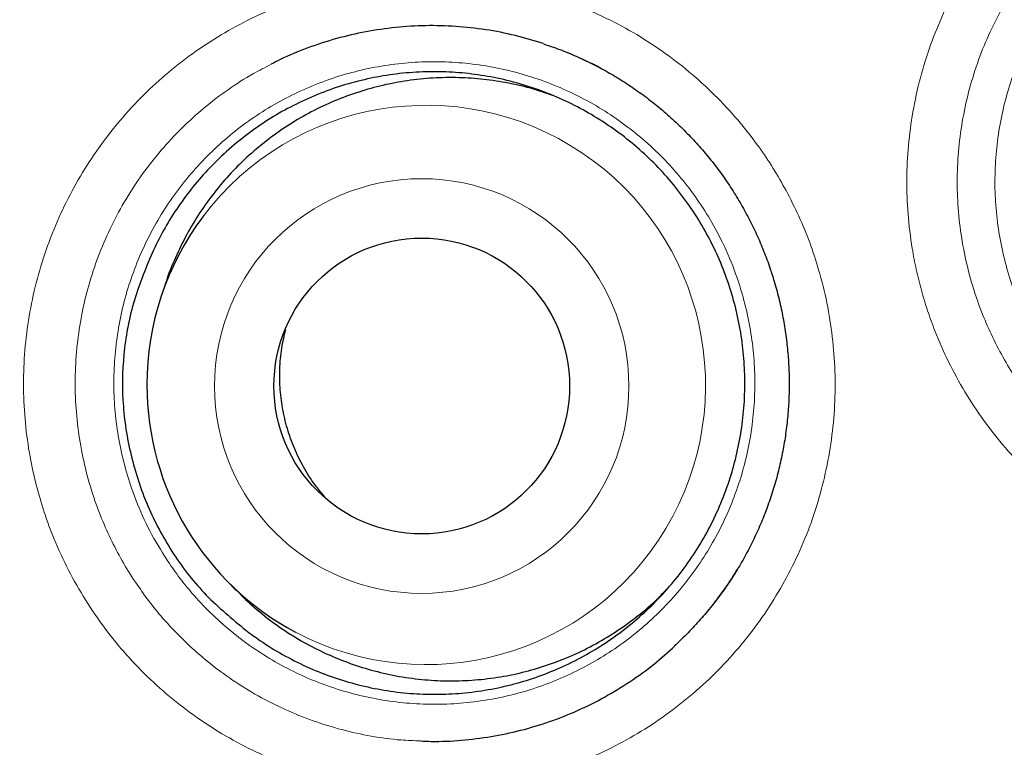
# Model space of a CAD drawing. Header units: millimetres. Extents: x 8 to 869, y 12 to 812.
# Tile 53 of 232: x 399 to 403, y 791 to 794. Entities that reach past the tile are written whole.
import ezdxf

# ---------------------------------------------------------------- set-up
doc = ezdxf.new("R2010")
doc.units = ezdxf.units.MM

msp = doc.modelspace()

# ---------------------------------------------------------------- linework, layer by layer
at = {"color": 7, "linetype": 'Continuous', "lineweight": 30}
for p, q in [((401.2451, 793.8627), (401.1934, 793.8875)), ((399.4902, 792.9568), (399.4723, 792.9041)), ((399.7433, 791.7169), (399.7823, 791.6771)), ((399.7834, 791.6781), (399.8101, 791.6498))]:
    msp.add_line(p, q, dxfattribs=at)
at = {"color": 252, "linetype": 'Continuous', "lineweight": 0}
msp.add_line((401.2755, 793.8481), (401.2451, 793.8627), dxfattribs=at)
for centre, radius in [((408.3863, 794.3141), 16.6978), ((408.3863, 794.3141), 15.9984), ((400.5489, 792.5247), 0.8584)]:
    msp.add_circle(centre, radius, dxfattribs=at)
at = {"color": 7, "linetype": 'Continuous', "lineweight": 30}
for centre, radius in [((408.3863, 794.3141), 16.1738), ((400.5492, 792.5249), 0.6125)]:
    msp.add_circle(centre, radius, dxfattribs=at)
at = {"color": 252, "linetype": 'Continuous', "lineweight": 0}
msp.add_arc((400.567, 792.5294), 1.1577, 242.1717, 143.0432, dxfattribs=at)
at = {"color": 7, "linetype": 'Continuous', "lineweight": 30}
for centre, radius, start, end in [((400.5693, 792.5305), 1.1589, 143.1545, 180.0571), ((400.5703, 792.5301), 1.1598, 180.0351, 242.0461)]:
    msp.add_arc(centre, radius, start, end, dxfattribs=at)
for points, knots in [([(408.3863, 812.1662), (408.3667, 812.1663), (408.2616, 812.1669), (408.0712, 812.1642), (407.815, 812.158), (407.5588, 812.1478), (407.3023, 812.134), (407.0457, 812.1164), (406.7893, 812.0951), (406.5329, 812.07), (406.2767, 812.0413), (406.0205, 812.0088), (405.7644, 811.9725), (405.5085, 811.9325), (405.2532, 811.8889), (404.9986, 811.8415), (404.7448, 811.7905), (404.4917, 811.7359), (404.2394, 811.6776), (403.9879, 811.6156), (403.7372, 811.55), (403.4879, 811.4808), (403.2398, 811.4082), (402.9931, 811.332), (402.7473, 811.2523), (402.5029, 811.169), (402.2599, 811.0824), (402.0187, 810.9923), (401.7794, 810.8991), (401.5413, 810.8022), (401.3043, 810.7019), (401.0682, 810.5979), (400.8339, 810.4906), (400.6013, 810.3799), (400.3704, 810.266), (400.1413, 810.1488), (399.9138, 810.0282), (399.6881, 809.9042), (399.464, 809.777), (399.2415, 809.6463), (399.0207, 809.5123), (398.8015, 809.375), (398.5838, 809.2341), (398.3678, 809.0899), (398.1533, 808.9422), (397.9407, 808.7914), (397.7306, 808.6377), (397.5232, 808.4813), (397.3186, 808.3225), (397.1168, 808.161), (396.9175, 807.9968), (396.721, 807.83), (396.5271, 807.6606), (396.3357, 807.4885), (396.147, 807.3136), (395.9609, 807.1361), (395.7773, 806.9559), (395.5963, 806.773), (395.4179, 806.5874), (395.242, 806.3991), (395.0686, 806.2079), (394.8978, 806.0141), (394.7298, 805.8178), (394.5647, 805.6191), (394.4026, 805.4181), (394.2431, 805.2144), (394.0862, 805.0081), (393.9322, 804.7993), (393.7809, 804.5881), (393.6326, 804.3745), (393.4873, 804.1587), (393.3452, 803.9408), (393.2062, 803.721), (393.0704, 803.4994), (392.938, 803.276), (392.809, 803.051), (392.6835, 802.8246), (392.5614, 802.5967), (392.4429, 802.3676), (392.3279, 802.137), (392.2162, 801.9047), (392.1077, 801.6706), (392.0026, 801.4349), (391.901, 801.1979), (391.8029, 800.9597), (391.7085, 800.7205), (391.6177, 800.4804), (391.5303, 800.2387), (391.4462, 799.9954), (391.3655, 799.7502), (391.2882, 799.5038), (391.2145, 799.2562), (391.1443, 799.0074), (391.0776, 798.7572), (391.0144, 798.5057), (390.9548, 798.253), (390.8987, 797.9992), (390.8463, 797.7447), (390.7976, 797.4895), (390.7525, 797.2338), (390.7112, 796.9773), (390.6736, 796.7203), (390.6396, 796.4625), (390.6094, 796.2046), (390.5829, 795.9467), (390.5602, 795.6888), (390.5413, 795.4308), (390.526, 795.1727), (390.5145, 794.9145), (390.5067, 794.6566), (390.5027, 794.3988), (390.5024, 794.1412), (390.5058, 793.8833), (390.5129, 793.625), (390.5238, 793.3665), (390.5383, 793.1083), (390.5567, 792.8504), (390.5787, 792.5928), (390.6044, 792.3355), (390.6339, 792.0785), (390.6671, 791.8218), (390.7041, 791.5654), (390.7447, 791.3094), (390.7891, 791.0537), (390.8372, 790.7983), (390.889, 790.5433), (390.9446, 790.2886), (391.0039, 790.0344), (391.0668, 789.7811), (391.1332, 789.5292), (391.2031, 789.2789), (391.2764, 789.0301), (391.3531, 788.7828), (391.4333, 788.537), (391.5169, 788.2927), (391.604, 788.0497), (391.6946, 787.8082), (391.7886, 787.568), (391.8861, 787.3292), (391.9871, 787.0917), (392.0916, 786.8556), (392.1995, 786.6207), (392.311, 786.3871), (392.4261, 786.1548), (392.5445, 785.9239), (392.6664, 785.6946), (392.7916, 785.467), (392.9203, 785.2408), (393.0524, 785.0161), (393.1878, 784.7932), (393.3264, 784.5723), (393.4679, 784.3536), (393.6124, 784.1374), (393.7598, 783.9233), (393.9104, 783.7113), (394.064, 783.5014), (394.2205, 783.2939), (394.3799, 783.0886), (394.5423, 782.8857), (394.7075, 782.6851), (394.8758, 782.4868), (395.0467, 782.291), (395.2204, 782.0978), (395.3966, 781.9074), (395.5753, 781.7197), (395.7567, 781.5347), (395.9408, 781.3523), (396.1274, 781.1726), (396.3168, 780.9955), (396.5086, 780.8211), (396.7032, 780.6495), (396.9004, 780.4804), (397.1006, 780.3136), (397.3035, 780.1495), (397.5088, 779.9881), (397.7162, 779.83), (397.9108, 779.6855), (398.0373, 779.5952), (398.0931, 779.5553)], [0, 0, 0, 0, 0.001293, 0.006961, 0.01261, 0.018268, 0.023944, 0.029621, 0.035301, 0.040986, 0.046678, 0.052377, 0.058088, 0.06381, 0.069529, 0.075245, 0.080959, 0.086673, 0.092389, 0.098108, 0.103833, 0.109548, 0.115246, 0.120948, 0.126653, 0.132355, 0.13805, 0.143735, 0.149406, 0.155061, 0.160758, 0.166454, 0.172144, 0.177829, 0.183512, 0.189193, 0.194876, 0.200561, 0.206249, 0.211944, 0.217645, 0.223356, 0.229078, 0.234812, 0.240561, 0.246324, 0.252076, 0.257805, 0.263522, 0.269229, 0.274926, 0.280617, 0.286302, 0.291982, 0.297661, 0.303338, 0.309016, 0.314696, 0.32038, 0.326069, 0.331764, 0.337468, 0.343184, 0.348875, 0.354574, 0.360286, 0.366007, 0.371737, 0.377473, 0.383214, 0.388957, 0.394701, 0.400443, 0.406182, 0.411915, 0.41764, 0.423357, 0.429063, 0.434756, 0.440442, 0.446132, 0.451828, 0.457525, 0.46322, 0.468909, 0.474588, 0.480252, 0.485909, 0.491606, 0.497304, 0.503003, 0.508706, 0.514413, 0.520128, 0.525851, 0.531585, 0.537327, 0.543063, 0.548797, 0.554529, 0.560263, 0.565998, 0.571737, 0.577478, 0.583197, 0.588911, 0.594622, 0.600331, 0.606035, 0.611733, 0.617424, 0.623107, 0.628794, 0.634508, 0.640218, 0.645927, 0.651635, 0.657342, 0.663051, 0.668761, 0.674475, 0.680192, 0.685915, 0.691644, 0.69738, 0.703125, 0.70888, 0.714646, 0.720412, 0.726162, 0.731898, 0.737623, 0.743338, 0.749045, 0.754746, 0.760443, 0.766137, 0.77183, 0.777525, 0.783221, 0.788921, 0.794627, 0.80034, 0.806063, 0.811798, 0.817527, 0.823258, 0.829004, 0.834759, 0.840518, 0.846277, 0.85203, 0.857771, 0.8635, 0.869247, 0.874989, 0.880727, 0.886463, 0.892199, 0.897936, 0.903677, 0.909421, 0.915153, 0.920879, 0.926601, 0.93232, 0.938039, 0.943759, 0.949481, 0.955211, 0.960928, 0.966664, 0.972417, 0.978181, 0.983949, 0.98971, 0.995458, 1, 1, 1, 1]), ([(424.8658, 794.3141), (424.8642, 794.4867), (424.8611, 794.8318), (424.8358, 795.349), (424.7954, 795.8652), (424.7385, 796.3799), (424.6655, 796.8925), (424.5765, 797.4026), (424.4744, 797.8955), (424.3609, 798.3711), (424.2375, 798.8294), (424.1009, 799.284), (423.9513, 799.7344), (423.7887, 800.1803), (423.6081, 800.6348), (423.4082, 801.0968), (423.1877, 801.5653), (422.9527, 802.0266), (422.7032, 802.4804), (422.4397, 802.926), (422.1622, 803.3632), (421.8793, 803.7796), (421.5923, 804.1756), (421.3029, 804.5517), (421.0028, 804.9194), (420.6922, 805.2783), (420.3714, 805.6281), (420.0306, 805.9788), (419.6691, 806.3291), (419.2861, 806.6776), (418.8924, 807.0139), (418.4883, 807.3376), (418.0743, 807.6485), (417.6506, 807.9462), (417.2299, 808.2226), (416.8133, 808.4786), (416.4019, 808.7154), (415.9839, 808.9403), (415.5596, 809.153), (415.1294, 809.3534), (414.6804, 809.547), (414.2123, 809.7323), (413.7251, 809.9077), (413.2327, 810.0677), (412.7355, 810.2121), (412.234, 810.3409), (411.7286, 810.4539), (411.2342, 810.5482), (410.7513, 810.6253), (410.2806, 810.6866), (409.8084, 810.7344), (409.335, 810.7685), (408.8608, 810.789), (408.3719, 810.7961), (407.8685, 810.7882), (407.3513, 810.7638), (406.8351, 810.7232), (406.3205, 810.6663), (405.8079, 810.5934), (405.2978, 810.5044), (404.8049, 810.4023), (404.3292, 810.2887), (403.8709, 810.1653), (403.4164, 810.0287), (402.9659, 809.8791), (402.52, 809.7166), (402.0656, 809.536), (401.6036, 809.336), (401.1351, 809.1156), (400.6737, 808.8805), (400.22, 808.6311), (399.7743, 808.3675), (399.3371, 808.0901), (398.9208, 807.8071), (398.5248, 807.5202), (398.1486, 807.2308), (397.781, 806.9306), (397.4221, 806.62), (397.0723, 806.2992), (396.7216, 805.9585), (396.3712, 805.5969), (396.0228, 805.214), (395.6865, 804.8203), (395.3628, 804.4162), (395.0519, 804.0021), (394.7541, 803.5785), (394.4778, 803.1577), (394.2217, 802.7411), (393.9849, 802.3298), (393.7601, 801.9118), (393.5474, 801.4875), (393.347, 801.0572), (393.1534, 800.6082), (392.9681, 800.1401), (392.7927, 799.653), (392.6327, 799.1605), (392.4882, 798.6633), (392.3594, 798.1618), (392.2465, 797.6565), (392.1522, 797.162), (392.075, 796.6791), (392.0137, 796.2085), (391.9659, 795.7363), (391.9318, 795.2629), (391.9113, 794.7887), (391.9043, 794.2997), (391.9122, 793.7964), (391.9366, 793.2792), (391.9772, 792.763), (392.034, 792.2483), (392.107, 791.7357), (392.196, 791.2256), (392.2981, 790.7327), (392.4116, 790.2571), (392.535, 789.7988), (392.6716, 789.3442), (392.8213, 788.8938), (392.9838, 788.4479), (393.1644, 787.9934), (393.3643, 787.5314), (393.5848, 787.0629), (393.8198, 786.6016), (394.0693, 786.1478), (394.3329, 785.7022), (394.6103, 785.265), (394.8933, 784.8486), (395.1802, 784.4526), (395.4696, 784.0765), (395.7697, 783.7088), (396.0803, 783.3499), (396.4011, 783.0001), (396.7419, 782.6494), (397.1034, 782.2991), (397.4864, 781.9506), (397.8801, 781.6143), (398.2842, 781.2906), (398.6983, 780.9797), (399.1219, 780.682), (399.5426, 780.4056), (399.9592, 780.1496), (400.3706, 779.9128), (400.7886, 779.6879), (401.2129, 779.4752), (401.6431, 779.2748), (402.0922, 779.0812), (402.5602, 778.8959), (403.0474, 778.7205), (403.5398, 778.5605), (404.037, 778.4161), (404.5386, 778.2873), (405.0439, 778.1743), (405.5384, 778.08), (406.0212, 778.0029), (406.4919, 777.9415), (406.9641, 777.8938), (407.4375, 777.8596), (407.9117, 777.8392), (408.4006, 777.8321), (408.904, 777.84), (409.4212, 777.8644), (409.9374, 777.905), (410.452, 777.9619), (410.9646, 778.0348), (411.4747, 778.1238), (411.9677, 778.2259), (412.4433, 778.3394), (412.9016, 778.4629), (413.3561, 778.5995), (413.8066, 778.7491), (414.2525, 778.9116), (414.7069, 779.0922), (415.1689, 779.2922), (415.6374, 779.5126), (416.0988, 779.7477), (416.5525, 779.9971), (416.9982, 780.2607), (417.4354, 780.5381), (417.8517, 780.8211), (418.2477, 781.108), (418.6239, 781.3974), (418.9916, 781.6976), (419.3504, 782.0082), (419.7002, 782.329), (420.0509, 782.6697), (420.4013, 783.0312), (420.7497, 783.4142), (421.086, 783.8079), (421.4098, 784.212), (421.7206, 784.6261), (422.0184, 785.0497), (422.2948, 785.4705), (422.5508, 785.8871), (422.7876, 786.2984), (423.0124, 786.7164), (423.2251, 787.1407), (423.4255, 787.571), (423.6191, 788.02), (423.8044, 788.4881), (423.9798, 788.9752), (424.1398, 789.4677), (424.2843, 789.9649), (424.4131, 790.4664), (424.526, 790.9717), (424.6203, 791.4662), (424.6975, 791.9491), (424.7588, 792.4197), (424.8066, 792.8919), (424.8405, 793.3653), (424.8618, 793.8395), (424.8644, 794.1559), (424.8658, 794.3141)], [0, 0, 0, 0, 0.005, 0.01, 0.015, 0.0199999, 0.0249999, 0.0299999, 0.0349999, 0.0395832, 0.0441666, 0.0487499, 0.0533333, 0.0579166, 0.0625, 0.0675, 0.0725, 0.0775, 0.0824999, 0.0874999, 0.0924999, 0.0974999, 0.1020832, 0.1066666, 0.1112499, 0.1158333, 0.1204166, 0.125, 0.13, 0.135, 0.14, 0.1449999, 0.1499999, 0.1549999, 0.1599999, 0.1645832, 0.1691666, 0.1737499, 0.1783333, 0.1829166, 0.1875, 0.1925, 0.1975, 0.2025, 0.2074999, 0.2124999, 0.2174999, 0.2224999, 0.2270832, 0.2316666, 0.2362499, 0.2408333, 0.2454166, 0.25, 0.255, 0.26, 0.265, 0.2699999, 0.2749999, 0.2799999, 0.2849999, 0.2895832, 0.2941666, 0.2987499, 0.3033333, 0.3079166, 0.3125, 0.3175, 0.3225, 0.3275, 0.3324999, 0.3374999, 0.3424999, 0.3474999, 0.3520832, 0.3566666, 0.3612499, 0.3658333, 0.3704166, 0.375, 0.38, 0.385, 0.39, 0.3949999, 0.3999999, 0.4049999, 0.4099999, 0.4145832, 0.4191666, 0.4237499, 0.4283333, 0.4329166, 0.4375, 0.4425, 0.4475, 0.4525, 0.4574999, 0.4624999, 0.4674999, 0.4724999, 0.4770832, 0.4816666, 0.4862499, 0.4908333, 0.4954166, 0.5, 0.505, 0.51, 0.515, 0.5199999, 0.5249999, 0.5299999, 0.5349999, 0.5395832, 0.5441666, 0.5487499, 0.5533333, 0.5579166, 0.5625, 0.5675, 0.5725, 0.5775, 0.5824999, 0.5874999, 0.5924999, 0.5974999, 0.6020832, 0.6066666, 0.6112499, 0.6158333, 0.6204166, 0.625, 0.63, 0.635, 0.64, 0.6449999, 0.6499999, 0.6549999, 0.6599999, 0.6645832, 0.6691666, 0.6737499, 0.6783333, 0.6829166, 0.6875, 0.6925, 0.6975, 0.7025, 0.7074999, 0.7124999, 0.7174999, 0.7224999, 0.7270832, 0.7316666, 0.7362499, 0.7408333, 0.7454166, 0.75, 0.755, 0.76, 0.765, 0.7699999, 0.7749999, 0.7799999, 0.7849999, 0.7895832, 0.7941666, 0.7987499, 0.8033333, 0.8079166, 0.8125, 0.8175, 0.8225, 0.8275, 0.8324999, 0.8374999, 0.8424999, 0.8474999, 0.8520832, 0.8566666, 0.8612499, 0.8658333, 0.8704166, 0.875, 0.88, 0.885, 0.89, 0.8949999, 0.8999999, 0.9049999, 0.9099999, 0.9145832, 0.9191666, 0.9237499, 0.9283333, 0.9329166, 0.9375, 0.9425, 0.9475, 0.9525, 0.9574999, 0.9624999, 0.9674999, 0.9724999, 0.9770832, 0.9816666, 0.9862499, 0.9908333, 0.9954166, 1, 1, 1, 1]), ([(401.0535, 793.9422), (401.0147, 793.954), (400.936, 793.978), (400.8143, 794.0013), (400.6904, 794.0152), (400.5656, 794.0181), (400.4409, 794.0106), (400.3173, 793.9927), (400.1957, 793.9647), (400.0773, 793.9257), (399.9868, 793.8894), (399.9376, 793.8631), (399.9252, 793.8565)], [0, 0, 0, 0, 0.104683, 0.212234, 0.319401, 0.426569, 0.534119, 0.64167, 0.748838, 0.856005, 0.963556, 1, 1, 1, 1]), ([(401.053, 793.9411), (401.0669, 793.9366), (401.1043, 793.9247), (401.1637, 793.9013), (401.2308, 793.8715), (401.2958, 793.8384), (401.3591, 793.802), (401.421, 793.7622), (401.4813, 793.719), (401.5396, 793.6726), (401.5957, 793.6233), (401.6491, 793.5713), (401.6998, 793.5168), (401.7476, 793.46), (401.7924, 793.4009), (401.8342, 793.3396), (401.873, 793.2762), (401.9085, 793.2109), (401.9407, 793.1439), (401.9695, 793.0752), (401.9929, 793.0112), (402.0056, 792.9697), (402.011, 792.952)], [0, 0, 0, 0, 0.0306088, 0.0823518, 0.1336572, 0.1844789, 0.2351736, 0.2866377, 0.3385092, 0.3905423, 0.4426497, 0.4947271, 0.5466748, 0.598426, 0.6500684, 0.7019237, 0.7537365, 0.8055428, 0.8573794, 0.9092769, 0.9612697, 1, 1, 1, 1]), ([(401.2878, 793.8418), (401.2847, 793.8435), (401.271, 793.8513), (401.2567, 793.858), (401.2456, 793.8633)], [0, 0, 0, 0, 0.221678, 1, 1, 1, 1]), ([(399.8201, 791.5141), (399.8395, 791.4997), (399.8885, 791.4634), (399.9718, 791.4123), (400.069, 791.3628), (400.1692, 791.3223), (400.2723, 791.2902), (400.379, 791.2666), (400.487, 791.2523), (400.5951, 791.2472), (400.703, 791.251), (400.8114, 791.2642), (400.9181, 791.2865), (401.0218, 791.3175), (401.1222, 791.3569), (401.2202, 791.4053), (401.3134, 791.4617), (401.401, 791.5254), (401.4827, 791.5959), (401.5592, 791.674), (401.6285, 791.7582), (401.69, 791.8473), (401.7438, 791.941), (401.7901, 792.0401), (401.8277, 792.1425), (401.8563, 792.247), (401.8761, 792.3533), (401.8871, 792.4622), (401.8887, 792.5713), (401.8811, 792.6797), (401.8646, 792.7866), (401.8389, 792.893), (401.8044, 792.9965), (401.7614, 793.0963), (401.7105, 793.1917), (401.6513, 793.2834), (401.5846, 793.3695), (401.5111, 793.4495), (401.4316, 793.5227), (401.3452, 793.5897), (401.2539, 793.6489), (401.1584, 793.6999), (401.0592, 793.7426), (400.9555, 793.7773), (400.8496, 793.8029), (400.7426, 793.8194), (400.6349, 793.8269), (400.5257, 793.8252), (400.4173, 793.8143), (400.3109, 793.7943), (400.2069, 793.7657), (400.1044, 793.7279), (400.0057, 793.6816), (399.912, 793.6276), (399.8233, 793.566), (399.7391, 793.4964), (399.6622, 793.4209), (399.5935, 793.3411), (399.5325, 793.2577), (399.4776, 793.1692), (399.4471, 793.1064), (399.4318, 793.0751)], [0, 0, 0, 0, 0.01143, 0.028759, 0.046088, 0.062875, 0.079778, 0.097049, 0.114447, 0.131234, 0.148137, 0.165408, 0.182806, 0.199593, 0.216496, 0.233767, 0.251165, 0.267952, 0.284855, 0.302126, 0.319524, 0.336311, 0.353214, 0.370485, 0.387883, 0.40467, 0.421573, 0.438844, 0.456242, 0.473029, 0.490055, 0.507203, 0.524601, 0.541508, 0.558414, 0.575562, 0.59296, 0.609747, 0.626773, 0.643921, 0.661319, 0.678106, 0.695009, 0.71228, 0.729678, 0.746465, 0.763368, 0.780639, 0.798037, 0.814824, 0.831727, 0.848998, 0.866396, 0.883183, 0.900086, 0.917357, 0.934755, 0.950907, 0.967059, 0.98353, 1, 1, 1, 1]), ([(401.0923, 793.7268), (401.0656, 793.7361), (401.0053, 793.7573), (400.9094, 793.7796), (400.8058, 793.7956), (400.7014, 793.8027), (400.5956, 793.801), (400.4905, 793.7903), (400.3875, 793.7708), (400.2867, 793.743), (400.1874, 793.7063), (400.0918, 793.6613), (400.0011, 793.6088), (399.9152, 793.5491), (399.8336, 793.4815), (399.7584, 793.4074), (399.6901, 793.3277), (399.6288, 793.2429), (399.574, 793.1521), (399.5283, 793.0569), (399.5005, 792.9914), (399.4906, 792.9576), (399.4903, 792.9568)], [0, 0, 0, 0, 0.042723, 0.096796, 0.14897, 0.201506, 0.255184, 0.309257, 0.361431, 0.413967, 0.467645, 0.521719, 0.573892, 0.626428, 0.680107, 0.73418, 0.786354, 0.83889, 0.892568, 0.946641, 0.998815, 1, 1, 1, 1]), ([(399.4318, 793.0751), (399.4036, 793.0067), (399.348, 792.8716), (399.3093, 792.6561), (399.3066, 792.4391), (399.3428, 792.2232), (399.4131, 792.0157), (399.5176, 791.8244), (399.6521, 791.6528), (399.7638, 791.5606), (399.8201, 791.5141)], [0, 0, 0, 0, 0.1272881, 0.25138, 0.3747868, 0.4999851, 0.6268198, 0.7507753, 0.8743091, 1, 1, 1, 1]), ([(402.011, 792.952), (402.0144, 792.9402), (402.0245, 792.9046), (402.0389, 792.8445), (402.0526, 792.7715), (402.0627, 792.698), (402.069, 792.6241), (402.0717, 792.55), (402.0706, 792.4756), (402.0658, 792.4013), (402.0573, 792.3275), (402.0451, 792.2543), (402.0293, 792.1818), (402.0098, 792.11), (401.9867, 792.0391), (401.9602, 791.9695), (401.9302, 791.9014), (401.897, 791.8352), (401.8608, 791.7714), (401.8215, 791.7099), (401.7791, 791.6503), (401.7335, 791.5925), (401.6845, 791.5367), (401.6389, 791.4889), (401.6085, 791.4609), (401.5965, 791.4498)], [0, 0, 0, 0, 0.022429, 0.067659, 0.112794, 0.157905, 0.203027, 0.248191, 0.29342, 0.338746, 0.384089, 0.429131, 0.474287, 0.519602, 0.565005, 0.610413, 0.655727, 0.700874, 0.745649, 0.789826, 0.834322, 0.879235, 0.924514, 0.970096, 1, 1, 1, 1]), ([(400.1462, 792.0674), (400.1348, 792.0807), (400.1044, 792.1158), (400.0639, 792.1796), (400.0244, 792.2567), (399.994, 792.338), (399.9731, 792.4222), (399.9616, 792.5082), (399.9599, 792.5949), (399.9671, 792.6789), (399.9796, 792.7327), (399.9855, 792.7584)], [0, 0, 0, 0, 0.071402, 0.188632, 0.306236, 0.423466, 0.540696, 0.6583, 0.77553, 0.89276, 1, 1, 1, 1]), ([(401.7639, 791.6305), (401.775, 791.645), (401.801, 791.6791), (401.8317, 791.7243), (401.8503, 791.7555), (401.8563, 791.7655)], [0, 0, 0, 0, 0.333764, 0.78782, 1, 1, 1, 1]), ([(399.8101, 791.6498), (399.8356, 791.6266), (399.8867, 791.58), (399.9711, 791.5179), (400.0611, 791.4621), (400.1555, 791.4144), (400.2528, 791.3751), (400.3527, 791.3441), (400.4561, 791.3214), (400.5608, 791.3076), (400.6656, 791.3028), (400.7701, 791.3067), (400.8752, 791.3195), (400.9785, 791.3413), (401.0789, 791.3714), (401.1763, 791.4097), (401.2711, 791.4567), (401.3615, 791.5115), (401.446, 791.5734), (401.5156, 791.6323), (401.5545, 791.6733), (401.5696, 791.6892)], [0, 0, 0, 0, 0.052825, 0.106017, 0.160365, 0.215113, 0.267938, 0.32113, 0.375479, 0.430227, 0.483052, 0.536244, 0.590592, 0.64534, 0.698165, 0.751357, 0.805706, 0.860454, 0.913279, 0.966471, 1, 1, 1, 1]), ([(400.5438, 791.0559), (400.5586, 791.055), (400.615, 791.0519), (400.713, 791.0573), (400.8369, 791.0719), (400.9589, 791.0979), (401.0785, 791.1339), (401.1947, 791.1798), (401.3065, 791.2352), (401.413, 791.3002), (401.511, 791.3708), (401.5699, 791.4236), (401.5978, 791.4487)], [0, 0, 0, 0, 0.038466, 0.146689, 0.254527, 0.362364, 0.470587, 0.57881, 0.686648, 0.794486, 0.902709, 1, 1, 1, 1])]:
    msp.add_open_spline(points, degree=3, knots=knots, dxfattribs=at)
at = {"color": 252, "linetype": 'Continuous', "lineweight": 0}
for points, knots in [([(408.3863, 811.9146), (408.2495, 811.9136), (407.9758, 811.9118), (407.5657, 811.8967), (407.127, 811.871), (406.6603, 811.8314), (406.1659, 811.7753), (405.6732, 811.7054), (405.1828, 811.6216), (404.7207, 811.5293), (404.2869, 811.4308), (403.8808, 811.3285), (403.4681, 811.2141), (403.0491, 811.0867), (402.6242, 810.9457), (402.2029, 810.7938), (401.7857, 810.6313), (401.3728, 810.4582), (400.9641, 810.2744), (400.5596, 810.0797), (400.1595, 809.8745), (399.7647, 809.6591), (399.3755, 809.4338), (398.9756, 809.1885), (398.5663, 808.9219), (398.1538, 808.6362), (397.7546, 808.3427), (397.3685, 808.0421), (396.9908, 807.7308), (396.6219, 807.4093), (396.266, 807.0813), (395.923, 806.7472), (395.5928, 806.4076), (395.2717, 806.0591), (394.9602, 805.7023), (394.6785, 805.3614), (394.4245, 805.0385), (394.1962, 804.7352), (393.9533, 804.3976), (393.6981, 804.0241), (393.4336, 803.6132), (393.1801, 803.1944), (392.9378, 802.768), (392.7071, 802.3343), (392.4884, 801.8944), (392.2822, 801.4485), (392.0885, 800.9969), (391.9075, 800.54), (391.7393, 800.0783), (391.5858, 799.6171), (391.4466, 799.1569), (391.3211, 798.6981), (391.2079, 798.2359), (391.1071, 797.771), (391.0246, 797.3346), (390.9577, 796.9275), (390.9041, 796.5502), (390.8529, 796.1254), (390.8081, 795.6528), (390.7743, 795.1324), (390.7558, 794.6112), (390.7528, 794.0985), (390.7645, 793.5945), (390.7899, 793.0997), (390.8294, 792.602), (390.8835, 792.1018), (390.9522, 791.5996), (391.032, 791.1186), (391.121, 790.6589), (391.2228, 790.196), (391.3431, 789.7117), (391.4844, 789.2071), (391.6405, 788.7069), (391.8084, 788.2198), (391.9873, 787.7459), (392.1762, 787.2853), (392.3796, 786.8267), (392.5977, 786.3706), (392.8305, 785.9175), (393.0669, 785.4882), (393.3049, 785.0822), (393.5553, 784.6786), (393.8298, 784.262), (394.13, 783.834), (394.4425, 783.4149), (394.7617, 783.0121), (395.0866, 782.6251), (395.4164, 782.2539), (395.759, 781.8893), (396.1146, 781.5319), (396.4829, 781.1822), (396.8467, 780.8561), (397.2044, 780.5524), (397.5747, 780.2537), (397.9737, 779.9493), (398.4028, 779.6416), (398.8407, 779.3465), (399.2871, 779.0645), (399.7165, 778.8104), (400.1274, 778.5822), (400.5183, 778.3775), (400.9142, 778.1826), (401.3148, 777.9977), (401.7372, 777.8153), (402.182, 777.6373), (402.6587, 777.4621), (403.15, 777.2976), (403.6557, 777.145), (404.1658, 777.0077), (404.6797, 776.8858), (405.1688, 776.7854), (405.6322, 776.7036), (406.0692, 776.6379), (406.5078, 776.5835), (406.9476, 776.5402), (407.4074, 776.5072), (407.8871, 776.4851), (408.2199, 776.4823), (408.3863, 776.4808)], [0, 0, 0, 0, 0.007395, 0.014791, 0.022186, 0.031146, 0.040111, 0.049077, 0.058042, 0.067002, 0.074546, 0.082092, 0.089636, 0.097697, 0.105764, 0.113833, 0.121902, 0.129968, 0.13803, 0.146129, 0.154232, 0.162336, 0.170439, 0.178538, 0.187691, 0.196844, 0.205657, 0.214474, 0.223294, 0.232112, 0.240924, 0.249455, 0.257991, 0.266528, 0.275064, 0.283595, 0.290433, 0.297272, 0.30411, 0.312915, 0.321722, 0.330527, 0.339377, 0.348229, 0.35708, 0.365929, 0.374783, 0.383639, 0.392494, 0.401343, 0.40991, 0.418482, 0.427056, 0.435627, 0.444195, 0.451062, 0.45793, 0.464797, 0.47419, 0.483587, 0.492984, 0.502377, 0.511302, 0.52023, 0.529156, 0.538288, 0.547422, 0.556554, 0.564644, 0.572734, 0.582172, 0.591614, 0.601056, 0.610494, 0.619464, 0.628434, 0.637404, 0.646581, 0.655761, 0.664938, 0.673068, 0.681199, 0.690614, 0.700034, 0.709454, 0.71887, 0.727816, 0.736764, 0.74571, 0.75486, 0.764012, 0.773162, 0.781267, 0.789372, 0.79888, 0.808394, 0.81791, 0.827424, 0.836932, 0.844879, 0.85283, 0.860781, 0.868732, 0.876679, 0.885651, 0.894624, 0.904135, 0.913652, 0.923172, 0.93269, 0.942201, 0.95016, 0.958123, 0.966088, 0.974051, 0.98201, 0.991005, 1, 1, 1, 1]), ([(405.7353, 794.145), (405.7184, 794.1762), (405.6844, 794.2388), (405.62, 794.3375), (405.542, 794.4408), (405.4477, 794.546), (405.3436, 794.644), (405.2321, 794.7324), (405.1138, 794.8109), (404.99, 794.879), (404.8593, 794.937), (404.7248, 794.9835), (404.5872, 795.0184), (404.4479, 795.0416), (404.3054, 795.0532), (404.1631, 795.0525), (404.0218, 795.0399), (403.8826, 795.0157), (403.7444, 794.9793), (403.6103, 794.9316), (403.4814, 794.873), (403.3581, 794.8041), (403.2397, 794.7241), (403.1287, 794.6344), (403.0265, 794.5365), (402.9329, 794.4306), (402.8476, 794.3158), (402.7726, 794.1945), (402.7084, 794.0679), (402.6552, 793.937), (402.6127, 793.8004), (402.5822, 793.6614), (402.5635, 793.5206), (402.5566, 793.3795), (402.5617, 793.2366), (402.5768, 793.1123), (402.597, 793.0071), (402.6182, 792.9212), (402.6441, 792.8362), (402.6801, 792.7366), (402.73, 792.6236), (402.7976, 792.4995), (402.8764, 792.3802), (402.9646, 792.2685), (403.0617, 792.1648), (403.1665, 792.0701), (403.2804, 791.9836), (403.4006, 791.9074), (403.5264, 791.8417), (403.6567, 791.7871), (403.7927, 791.7431), (403.9314, 791.711), (404.0718, 791.6907), (404.2128, 791.6823), (404.3557, 791.6858), (404.4972, 791.7014), (404.6361, 791.7288), (404.7719, 791.7675), (404.9056, 791.8181), (405.0342, 791.8798), (405.1562, 791.9516), (405.2716, 792.0331), (405.381, 792.1251), (405.4819, 792.2259), (405.5735, 792.3344), (405.6554, 792.4495), (405.7281, 792.5726), (405.7898, 792.7009), (405.8404, 792.8336), (405.8795, 792.9693), (405.9074, 793.1096), (405.9232, 793.2511), (405.927, 793.393), (405.919, 793.5341), (405.899, 793.6757), (405.8709, 793.7977), (405.8398, 793.9002), (405.8096, 793.9833), (405.7752, 794.0653), (405.7486, 794.1184), (405.7353, 794.145)], [0, 0, 0, 0, 0.010073, 0.020188, 0.033373, 0.046746, 0.060215, 0.073881, 0.087066, 0.100439, 0.113908, 0.127574, 0.140759, 0.154133, 0.167602, 0.181267, 0.194452, 0.207826, 0.221295, 0.23496, 0.248145, 0.261422, 0.274988, 0.288653, 0.301839, 0.315115, 0.328681, 0.342346, 0.355532, 0.368905, 0.382374, 0.39604, 0.409225, 0.422598, 0.436067, 0.449733, 0.458053, 0.46642, 0.47481, 0.483247, 0.496433, 0.509806, 0.523275, 0.53694, 0.550126, 0.563499, 0.576968, 0.590634, 0.603819, 0.617192, 0.630661, 0.644327, 0.657512, 0.670885, 0.684355, 0.69802, 0.711205, 0.724482, 0.738048, 0.751713, 0.764898, 0.778175, 0.791741, 0.805406, 0.818592, 0.831965, 0.845434, 0.859099, 0.872285, 0.885658, 0.899127, 0.912793, 0.925978, 0.939351, 0.95282, 0.966486, 0.974806, 0.983173, 0.991563, 1, 1, 1, 1]), ([(403.1483, 792.6309), (403.1235, 792.6705), (403.074, 792.7496), (403.0198, 792.8689), (402.9796, 792.9836), (402.9516, 793.0924), (402.9327, 793.2031), (402.9231, 793.3149), (402.9232, 793.4271), (402.9327, 793.539), (402.9515, 793.6498), (402.9795, 793.7585), (403.0167, 793.8643), (403.0628, 793.9667), (403.1171, 794.065), (403.1795, 794.1583), (403.2496, 794.2458), (403.327, 794.3272), (403.4108, 794.402), (403.5005, 794.4693), (403.5956, 794.5287), (403.6956, 794.5799), (403.7994, 794.6227), (403.9063, 794.6565), (404.0158, 794.681), (404.127, 794.6962), (404.2391, 794.7022), (404.3512, 794.6987), (404.4626, 794.6856), (404.5726, 794.6631), (404.6804, 794.6316), (404.7851, 794.5912), (404.8858, 794.5419), (404.9822, 794.4843), (405.0735, 794.4189), (405.1589, 794.3461), (405.2377, 794.2662), (405.3096, 794.1799), (405.3741, 794.088), (405.4353, 793.9829), (405.49, 793.864), (405.5321, 793.7401), (405.5599, 793.6218), (405.5764, 793.5107), (405.5836, 793.3986), (405.5813, 793.2864), (405.5694, 793.1748), (405.5482, 793.0645), (405.5179, 792.9563), (405.4786, 792.8512), (405.4305, 792.7499), (405.374, 792.6528), (405.3096, 792.5608), (405.2378, 792.4746), (405.1588, 792.395), (405.0734, 792.3221), (404.9822, 792.2566), (404.8859, 792.1991), (404.785, 792.15), (404.6803, 792.1096), (404.5725, 792.078), (404.4626, 792.0556), (404.3512, 792.0428), (404.239, 792.0393), (404.1268, 792.0452), (404.0157, 792.0604), (403.9063, 792.0852), (403.7993, 792.1191), (403.6954, 792.1617), (403.5956, 792.2129), (403.5005, 792.2725), (403.4107, 792.34), (403.3268, 792.4146), (403.256, 792.4894), (403.1965, 792.5617), (403.1644, 792.6078), (403.1483, 792.6309)], [0, 0, 0, 0, 0.016752, 0.033505, 0.046904, 0.060352, 0.073799, 0.087199, 0.100599, 0.114046, 0.127494, 0.140893, 0.154293, 0.16774, 0.181188, 0.194587, 0.207987, 0.221435, 0.234882, 0.248282, 0.261681, 0.275129, 0.288576, 0.301976, 0.315375, 0.328823, 0.34227, 0.35567, 0.36907, 0.382517, 0.395965, 0.409364, 0.422764, 0.436211, 0.449659, 0.463058, 0.476458, 0.489905, 0.503353, 0.516753, 0.533505, 0.550258, 0.563657, 0.577105, 0.590552, 0.603952, 0.617351, 0.630799, 0.644246, 0.657646, 0.671046, 0.684493, 0.69794, 0.71134, 0.72474, 0.738187, 0.751635, 0.765034, 0.778434, 0.791881, 0.805329, 0.818728, 0.832128, 0.845576, 0.859023, 0.872423, 0.885822, 0.89927, 0.912717, 0.926117, 0.939516, 0.952964, 0.966411, 0.979811, 0.989906, 1, 1, 1, 1]), ([(403.2635, 794.4745), (403.2482, 794.4611), (403.2013, 794.4204), (403.1308, 794.3442), (403.0524, 794.247), (402.983, 794.143), (402.9224, 794.0336), (402.8712, 793.9194), (402.8297, 793.8015), (402.7985, 793.6805), (402.7776, 793.5571), (402.767, 793.4325), (402.7669, 793.3075), (402.7775, 793.1829), (402.7986, 793.0596), (402.8298, 792.9384), (402.8687, 792.8269), (402.9136, 792.7254), (402.9617, 792.6331), (402.9991, 792.5747), (403.0177, 792.5455)], [0, 0, 0, 0, 0.028777, 0.087756, 0.146525, 0.205294, 0.264273, 0.323252, 0.382021, 0.44079, 0.49977, 0.558749, 0.617518, 0.676287, 0.735266, 0.794245, 0.853014, 0.901989, 0.951025, 1, 1, 1, 1]), ([(402.0586, 793.3336), (402.0411, 793.3646), (402.0061, 793.4266), (401.9398, 793.5248), (401.8594, 793.6275), (401.7625, 793.7316), (401.6574, 793.8273), (401.5448, 793.9137), (401.4251, 793.9901), (401.2994, 794.0562), (401.1686, 794.1117), (401.0337, 794.1559), (400.8956, 794.1884), (400.7551, 794.2091), (400.6134, 794.2181), (400.4716, 794.2152), (400.3306, 794.2), (400.1912, 794.173), (400.0546, 794.1345), (399.9218, 794.0847), (399.7938, 794.0236), (399.6712, 793.9519), (399.555, 793.8702), (399.4462, 793.7792), (399.3456, 793.6791), (399.2537, 793.5707), (399.1711, 793.4551), (399.0985, 793.3331), (399.0367, 793.2053), (398.9858, 793.0726), (398.946, 792.936), (398.9179, 792.7968), (398.9018, 792.6557), (398.8976, 792.5135), (398.9052, 792.3715), (398.9236, 792.2385), (398.9507, 792.1153), (398.984, 792.0018), (399.0278, 791.8835), (399.0842, 791.7617), (399.1546, 791.6381), (399.2349, 791.5208), (399.3247, 791.4108), (399.4236, 791.3089), (399.5309, 791.2155), (399.6454, 791.1314), (399.7665, 791.0573), (399.8935, 790.9939), (400.0255, 790.9414), (400.1614, 790.9), (400.3001, 790.8702), (400.4408, 790.8525), (400.5827, 790.8466), (400.7246, 790.8526), (400.8653, 790.8704), (401.0039, 790.9004), (401.1397, 790.9419), (401.2715, 790.9946), (401.3983, 791.0581), (401.5192, 791.1323), (401.6336, 791.2166), (401.7405, 791.31), (401.8392, 791.412), (401.9287, 791.5221), (402.0088, 791.6395), (402.0788, 791.7632), (402.1382, 791.8922), (402.1862, 792.0258), (402.2229, 792.1632), (402.2481, 792.3032), (402.2615, 792.4446), (402.2627, 792.5867), (402.2519, 792.7285), (402.2294, 792.869), (402.1972, 792.9993), (402.1573, 793.1189), (402.1127, 793.2285), (402.0766, 793.2986), (402.0586, 793.3336)], [0, 0, 0, 0, 0.010095, 0.020189, 0.033589, 0.047036, 0.060483, 0.073883, 0.087282, 0.100729, 0.114177, 0.127576, 0.140975, 0.154423, 0.16787, 0.181269, 0.194669, 0.208116, 0.221563, 0.234962, 0.248362, 0.261809, 0.275256, 0.288656, 0.302055, 0.315502, 0.32895, 0.342349, 0.355748, 0.369196, 0.382643, 0.396042, 0.409442, 0.422889, 0.436336, 0.449736, 0.460902, 0.472082, 0.483249, 0.496648, 0.510095, 0.523542, 0.536942, 0.550341, 0.563788, 0.577236, 0.590635, 0.604034, 0.617482, 0.630929, 0.644328, 0.657728, 0.671175, 0.684622, 0.698022, 0.711421, 0.724868, 0.738316, 0.751715, 0.765114, 0.778562, 0.792009, 0.805408, 0.818808, 0.832255, 0.845702, 0.859101, 0.872501, 0.885948, 0.899395, 0.912795, 0.926194, 0.939641, 0.953089, 0.966488, 0.977654, 0.988834, 1, 1, 1, 1]), ([(399.9252, 793.8565), (399.9006, 793.8441), (399.8389, 793.813), (399.746, 793.7527), (399.6466, 793.6773), (399.5541, 793.5933), (399.4687, 793.502), (399.3914, 793.404), (399.3229, 793.2996), (399.2632, 793.1897), (399.2129, 793.0752), (399.1724, 792.957), (399.1422, 792.8358), (399.1222, 792.7123), (399.1126, 792.5875), (399.1134, 792.4625), (399.125, 792.3381), (399.147, 792.2149), (399.1791, 792.0939), (399.2189, 791.9828), (399.2644, 791.8816), (399.3132, 791.7896), (399.3509, 791.7315), (399.3698, 791.7025)], [0, 0, 0, 0, 0.032858, 0.08238, 0.131902, 0.181601, 0.231299, 0.280821, 0.330343, 0.380042, 0.429741, 0.479263, 0.528784, 0.578483, 0.628182, 0.677704, 0.727226, 0.776925, 0.826624, 0.876145, 0.917413, 0.958732, 1, 1, 1, 1]), ([(399.5037, 791.7897), (399.4787, 791.8291), (399.4286, 791.9079), (399.3736, 792.0267), (399.3325, 792.1411), (399.3037, 792.2497), (399.284, 792.3603), (399.2736, 792.472), (399.2728, 792.5842), (399.2815, 792.6962), (399.2994, 792.8071), (399.3265, 792.9159), (399.3629, 793.022), (399.4081, 793.1248), (399.4616, 793.2234), (399.5232, 793.3171), (399.5926, 793.4052), (399.6692, 793.4871), (399.7523, 793.5624), (399.8414, 793.6304), (399.9359, 793.6905), (400.0353, 793.7424), (400.1387, 793.7859), (400.2452, 793.8205), (400.3543, 793.8457), (400.4653, 793.8618), (400.5772, 793.8685), (400.6892, 793.8658), (400.8006, 793.8535), (400.9106, 793.8318), (401.0185, 793.8011), (401.1233, 793.7614), (401.2243, 793.7128), (401.3211, 793.6559), (401.4127, 793.5911), (401.4986, 793.519), (401.5779, 793.4397), (401.6503, 793.3539), (401.7155, 793.2624), (401.7774, 793.1578), (401.8329, 793.0393), (401.8759, 792.9157), (401.9046, 792.7976), (401.9219, 792.6866), (401.9299, 792.5745), (401.9285, 792.4623), (401.9175, 792.3507), (401.8972, 792.2402), (401.8677, 792.1319), (401.8293, 792.0265), (401.782, 791.9248), (401.7263, 791.8274), (401.6627, 791.7349), (401.5917, 791.6482), (401.5134, 791.568), (401.4286, 791.4945), (401.3381, 791.4284), (401.2424, 791.3702), (401.142, 791.3204), (401.0377, 791.2793), (400.9303, 791.2469), (400.8208, 791.2237), (400.7096, 791.2101), (400.5975, 791.2058), (400.4855, 791.2109), (400.3744, 791.2253), (400.265, 791.2493), (400.1578, 791.2825), (400.0537, 791.3244), (399.9536, 791.3749), (399.8583, 791.4338), (399.768, 791.5006), (399.6836, 791.5746), (399.6123, 791.6489), (399.5524, 791.7208), (399.52, 791.7667), (399.5037, 791.7897)], [0, 0, 0, 0, 0.016752, 0.033504, 0.046904, 0.060351, 0.073799, 0.087198, 0.100598, 0.114045, 0.127493, 0.140892, 0.154292, 0.167739, 0.181187, 0.194587, 0.207986, 0.221434, 0.234881, 0.248281, 0.26168, 0.275128, 0.288575, 0.301975, 0.315374, 0.328822, 0.342269, 0.355669, 0.369069, 0.382516, 0.395964, 0.409363, 0.422763, 0.43621, 0.449658, 0.463057, 0.476457, 0.489905, 0.503352, 0.516752, 0.533504, 0.550257, 0.563656, 0.577104, 0.590551, 0.603951, 0.61735, 0.630798, 0.644245, 0.657645, 0.671045, 0.684492, 0.69794, 0.711339, 0.724739, 0.738186, 0.751634, 0.765033, 0.778433, 0.79188, 0.805328, 0.818728, 0.832127, 0.845575, 0.859022, 0.872422, 0.885821, 0.899269, 0.912716, 0.926116, 0.939516, 0.952963, 0.966411, 0.97981, 0.989905, 1, 1, 1, 1]), ([(399.3698, 791.7025), (399.3879, 791.6769), (399.424, 791.6257), (399.4908, 791.5456), (399.5702, 791.4629), (399.6642, 791.3805), (399.7647, 791.3061), (399.8709, 791.2404), (399.9824, 791.1842), (400.0984, 791.1375), (400.2177, 791.1005), (400.3397, 791.0741), (400.4487, 791.0588), (400.517, 791.0567), (400.5438, 791.0559)], [0, 0, 0, 0, 0.067459, 0.134918, 0.22446, 0.314322, 0.404185, 0.493727, 0.583269, 0.673131, 0.762993, 0.852536, 0.942078, 1, 1, 1, 1])]:
    msp.add_open_spline(points, degree=3, knots=knots, dxfattribs=at)

doc.saveas('drawing.dxf')
